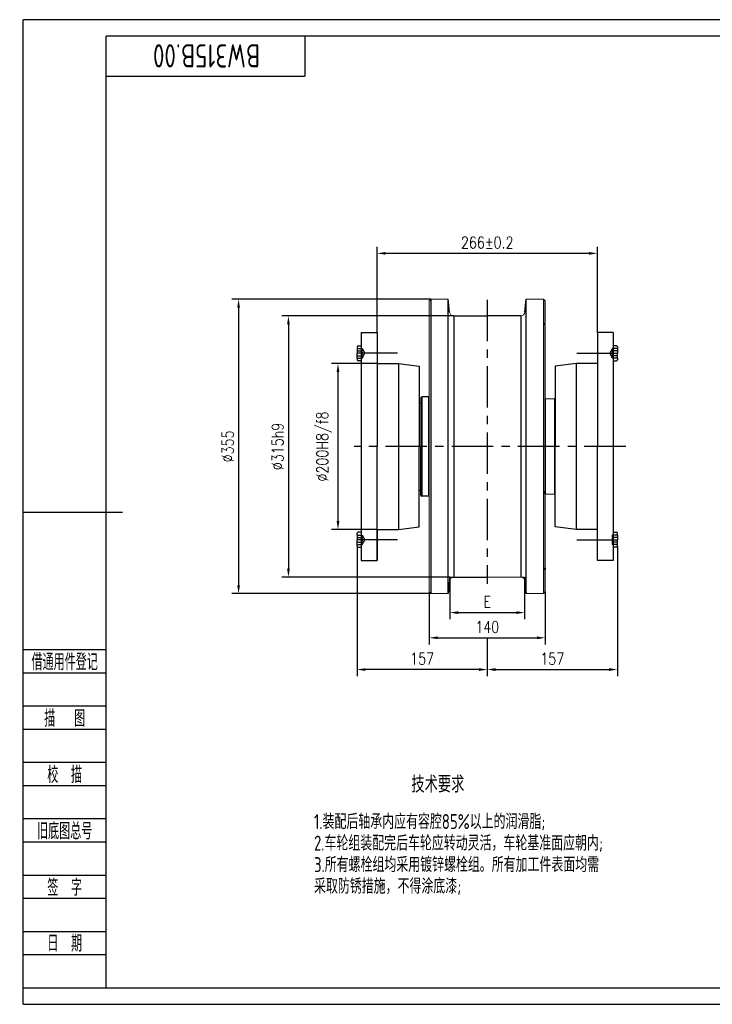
# Model space of a CAD drawing. Header units: millimetres. Extents: x -104 to 1580, y -20 to 1168.
# Tile 1 of 9: x -104 to 732, y -20 to 1168. Entities that reach past the tile are written whole.
import ezdxf
from ezdxf.enums import TextEntityAlignment as Align

# ---------------------------------------------------------------- set-up
doc = ezdxf.new("R2010")
doc.units = ezdxf.units.MM
doc.header["$LTSCALE"] = 40
for name, pattern in [('CENTER', [2, 1.25, -0.25, 0.25, -0.25]), ('DASHED', [0.75, 0.5, -0.25]), ('PHANTOM', [2.5, 1.25, -0.25, 0.25, -0.25, 0.25, -0.25])]:
    doc.linetypes.add(name, pattern=pattern)
for name, color, linetype in [('1轮廓实线层', 7, 'Continuous'), ('2细线层', 4, 'Continuous'), ('3中心线层', 1, 'CENTER'), ('4虚线层', 6, 'DASHED'), ('6文字层', 3, 'Continuous'), ('7标注层', 4, 'Continuous'), ('9双点划线层', 6, 'PHANTOM'), ('图框层', 7, 'Continuous')]:
    doc.layers.add(name, color=color, linetype=linetype)
doc.styles.add('PC_TEXTSTYLE', font='isocp.shx', dxfattribs={"width": 0.8, "bigfont": 'hzfs.shx'})
doc.styles.add('TH_GBDIM', font='romans.shx', dxfattribs={"width": 0.8, "bigfont": 'gbcbig.shx'})
doc.dimstyles.new('TH_GBDIM', dxfattribs={"dimscale": 4, "dimtxt": 3.5, "dimasz": 2.5, "dimexe": 2, "dimexo": 0, "dimgap": 1.5, "dimtad": 1, "dimdec": 0, "dimzin": 12, "dimdsep": 46, "dimtxsty": 'TH_GBDIM', "dimcen": 2.5, "dimclrd": 130, "dimclre": 130, "dimclrt": 3, "dimadec": 0, "dimazin": 0, "dimtfac": 0.714286, "dimtdec": 0, "dimtmove": 0, "dimatfit": 3, "dimfxl": 1, "dimtzin": 0, "dimlwd": -1, "dimlwe": -1, "dimarcsym": 0})

# ---------------------------------------------------------------- blocks, each defined once
blk = doc.blocks.new('*D5')
at = {"layer": '1轮廓实线层', "color": 130}
for p, q in [((415.1, 495.5), (415.1, 444.6)), ((505.1, 495.5), (505.1, 444.6)), ((425.1, 452.6), (495.1, 452.6))]:
    blk.add_line(p, q, dxfattribs=at)
for points in [[(425.1, 454.3), (425.1, 450.9), (415.1, 452.6)], [(495.1, 454.3), (495.1, 450.9), (505.1, 452.6)]]:
    blk.add_solid(points, dxfattribs=at)
at = {"layer": 'Defpoints', "color": 0}
for p in [(415.1, 495.5), (505.1, 495.5), (505.1, 452.6)]:
    blk.add_point(p, dxfattribs=at)
at = {"layer": '1轮廓实线层', "color": 3, "insert": (460.1, 465.6), "char_height": 14, "attachment_point": 5, "style": 'TH_GBDIM'}
blk.add_mtext('{E}{}{}', dxfattribs=at)
blk = doc.blocks.new('*D6')
at = {"layer": '1轮廓实线层', "color": 130}
for p, q in [((390.1, 477.5), (390.1, 414.2)), ((530.1, 477.5), (530.1, 414.2)), ((400.1, 422.2), (520.1, 422.2))]:
    blk.add_line(p, q, dxfattribs=at)
for points in [[(400.1, 423.9), (400.1, 420.6), (390.1, 422.2)], [(520.1, 423.9), (520.1, 420.6), (530.1, 422.2)]]:
    blk.add_solid(points, dxfattribs=at)
at = {"layer": 'Defpoints', "color": 0}
for p in [(390.1, 477.5), (530.1, 477.5), (530.1, 422.2)]:
    blk.add_point(p, dxfattribs=at)
at = {"layer": '1轮廓实线层', "color": 3, "insert": (460.1, 435.2), "char_height": 14, "attachment_point": 5, "style": 'TH_GBDIM'}
blk.add_mtext('140', dxfattribs=at)
blk = doc.blocks.new('*D7')
at = {"layer": '1轮廓实线层', "color": 130}
for p, q in [((617.2, 532.7), (617.2, 375.9)), ((460.1, 422.2), (460.1, 375.9)), ((470.1, 383.9), (607.2, 383.9))]:
    blk.add_line(p, q, dxfattribs=at)
for points in [[(470.1, 385.6), (470.1, 382.2), (460.1, 383.9)], [(607.2, 385.6), (607.2, 382.2), (617.2, 383.9)]]:
    blk.add_solid(points, dxfattribs=at)
at = {"layer": 'Defpoints', "color": 0}
for p in [(617.2, 532.7), (460.1, 422.2), (617.2, 383.9)]:
    blk.add_point(p, dxfattribs=at)
at = {"layer": '1轮廓实线层', "color": 3, "insert": (538.6, 396.9), "char_height": 14, "attachment_point": 5, "style": 'TH_GBDIM'}
blk.add_mtext('157', dxfattribs=at)
blk = doc.blocks.new('*D8')
at = {"layer": '1轮廓实线层', "color": 130}
for p, q in [((303, 532.7), (303, 375.9)), ((460.1, 422.2), (460.1, 375.9)), ((450.1, 383.9), (313, 383.9))]:
    blk.add_line(p, q, dxfattribs=at)
for points in [[(313, 385.6), (313, 382.2), (303, 383.9)], [(450.1, 385.6), (450.1, 382.2), (460.1, 383.9)]]:
    blk.add_solid(points, dxfattribs=at)
at = {"layer": 'Defpoints', "color": 0}
for p in [(303, 532.7), (460.1, 422.2), (303, 383.9)]:
    blk.add_point(p, dxfattribs=at)
at = {"layer": '1轮廓实线层', "color": 3, "insert": (381.5, 396.9), "char_height": 14, "attachment_point": 5, "style": 'TH_GBDIM'}
blk.add_mtext('157', dxfattribs=at)
blk = doc.blocks.new('*D11')
at = {"layer": '1轮廓实线层', "color": 130}
for p, q in [((327.1, 753), (271.9, 753)), ((279.9, 743), (279.9, 563)), ((327.1, 553), (271.9, 553))]:
    blk.add_line(p, q, dxfattribs=at)
for points in [[(278.3, 743), (281.6, 743), (279.9, 753)], [(278.3, 563), (281.6, 563), (279.9, 553)]]:
    blk.add_solid(points, dxfattribs=at)
at = {"layer": 'Defpoints', "color": 0}
for p in [(327.1, 753), (279.9, 553), (327.1, 553)]:
    blk.add_point(p, dxfattribs=at)
at = {"layer": '1轮廓实线层', "color": 3, "insert": (263.3, 653), "char_height": 14, "attachment_point": 5, "rotation": 90, "style": 'TH_GBDIM'}
blk.add_mtext('{%%c200}{}{H8/f8}', dxfattribs=at)
blk = doc.blocks.new('*D12')
at = {"layer": '1轮廓实线层', "color": 130}
for p, q in [((419.6, 810.6), (212.1, 810.6)), ((220.1, 800.6), (220.1, 505.5)), ((415.1, 495.5), (212.1, 495.5))]:
    blk.add_line(p, q, dxfattribs=at)
for points in [[(218.5, 800.6), (221.8, 800.6), (220.1, 810.6)], [(218.5, 505.5), (221.8, 505.5), (220.1, 495.5)]]:
    blk.add_solid(points, dxfattribs=at)
at = {"layer": 'Defpoints', "color": 0}
for p in [(419.6, 810.6), (220.1, 495.5), (415.1, 495.5)]:
    blk.add_point(p, dxfattribs=at)
at = {"layer": '1轮廓实线层', "color": 3, "insert": (207.1, 653.1), "char_height": 14, "attachment_point": 5, "rotation": 90, "style": 'TH_GBDIM'}
blk.add_mtext('{%%c315}{}{h9}', dxfattribs=at)
blk = doc.blocks.new('*D13')
at = {"layer": '1轮廓实线层', "color": 130}
for p, q in [((392.1, 830.6), (151.9, 830.6)), ((159.9, 820.6), (159.9, 485.5)), ((392.1, 475.5), (151.9, 475.5))]:
    blk.add_line(p, q, dxfattribs=at)
for points in [[(158.3, 820.6), (161.6, 820.6), (159.9, 830.6)], [(158.3, 485.5), (161.6, 485.5), (159.9, 475.5)]]:
    blk.add_solid(points, dxfattribs=at)
at = {"layer": 'Defpoints', "color": 0}
for p in [(392.1, 830.6), (159.9, 475.5), (392.1, 475.5)]:
    blk.add_point(p, dxfattribs=at)
at = {"layer": '1轮廓实线层', "color": 3, "insert": (146.9, 653.1), "char_height": 14, "attachment_point": 5, "rotation": 90, "style": 'TH_GBDIM'}
blk.add_mtext('{%%c355}{}{}', dxfattribs=at)
blk = doc.blocks.new('*D14')
at = {"layer": '1轮廓实线层', "color": 130}
for p, q in [((327.1, 790.5), (327.1, 894.1)), ((593.1, 790.5), (593.1, 894.1)), ((337.1, 886.1), (583.1, 886.1))]:
    blk.add_line(p, q, dxfattribs=at)
for points in [[(337.1, 887.7), (337.1, 884.4), (327.1, 886.1)], [(583.1, 887.7), (583.1, 884.4), (593.1, 886.1)]]:
    blk.add_solid(points, dxfattribs=at)
at = {"layer": 'Defpoints', "color": 0}
for p in [(593.1, 886.1), (327.1, 790.5), (593.1, 790.5)]:
    blk.add_point(p, dxfattribs=at)
at = {"layer": '1轮廓实线层', "color": 3, "insert": (460.1, 899.1), "char_height": 14, "attachment_point": 5, "style": 'TH_GBDIM'}
blk.add_mtext('{266}{}{%%p0.2}', dxfattribs=at)
blk = doc.blocks.new('PC_FJL_BLOCK')
at = {"layer": '2细线层'}
for p, q in [((-25, 102), (0, 102)), ((-25, 95), (0, 95)), ((-25, 85), (0, 85)), ((-25, 78), (0, 78)), ((-25, 68), (0, 68)), ((-25, 61), (0, 61)), ((-25, 51), (0, 51)), ((-25, 44), (0, 44)), ((-25, 34), (0, 34)), ((-25, 27), (0, 27)), ((-25, 17), (0, 17)), ((-25, 10), (0, 10)), ((-25, 0), (0, 0))]:
    blk.add_line(p, q, dxfattribs=at)
at = {"layer": '6文字层', "color": 3, "style": 'PC_TEXTSTYLE'}
for s, width, p in [('借通用件登记', 0.667, (-12.5, 98.5)), ('描   图', 0.6667, (-12.5, 81.5)), ('校  描', 0.667, (-12.5, 64.5)), ('旧底图总号', 0.667, (-12.5, 47.5)), ('签  字', 0.667, (-12.5, 30.5)), ('日  期', 0.667, (-12.49, 13.6))]:
    blk.add_text(s, height=5, dxfattribs=dict(at, width=width)).set_placement(p, align=Align.MIDDLE)
at = {"layer": '6文字层', "style": 'PC_TEXTSTYLE'}
for tag, width, p, p2 in [('借通用件登记', 0.671328, (-23.44, 86.36), (-1.25, 86.36)), ('描图', 2.120922, (-23.44, 69.36), (-1.25, 69.36)), ('校图', 2.149976, (-23.75, 52.06), (-1.25, 52.06)), ('旧底图总号', 0.761452, (-22.84, 35.67), (-1.86, 35.67)), ('签字', 2.026939, (-23.14, 18.37), (-1.56, 18.37)), ('日期', 1.89999, (-22.84, 1.37), (-2.17, 1.37))]:
    blk.add_attdef(tag, text='', height=5, dxfattribs=dict(at, width=width)).set_placement(p, p2, align=Align.FIT)
blk = doc.blocks.new('PC_TYDH_BLOCK')
at = {"layer": '2细线层', "linetype": 'Continuous'}
for p in [(60, 0), (0, -12)]:
    blk.add_line(p, (60, -12), dxfattribs=at)
at = {"layer": '6文字层', "style": 'PC_TEXTSTYLE', "width": 1.815486}
blk.add_attdef('图样代号', text='', height=7, rotation=180, dxfattribs=at).set_placement((58.24, -2.4), (2.35, -2.4), align=Align.FIT)

msp = doc.modelspace()

# ---------------------------------------------------------------- linework, layer by layer
at = {"color": 7, "linetype": 'Continuous', "lineweight": 15}
for p, q in [((392.1, 830.6), (390.1, 828.6)), ((390.1, 828.6), (390.1, 653)), ((412.9, 830.6), (392.1, 830.6)), ((507.2, 830.6), (528.1, 830.6)), ((530.1, 828.6), (528.1, 830.6)), ((530.1, 828.6), (530.1, 801.4)), ((530.1, 653), (530.1, 799.9)), ((530.6, 710.5), (530.1, 710)), ((530.1, 710), (530.1, 710)), ((530.6, 710.5), (541.6, 710.5)), ((542.1, 710), (541.6, 710.5)), ((390.1, 477.5), (390.1, 653)), ((530.1, 653), (530.1, 506.1)), ((530.6, 595.5), (530.1, 596)), ((530.1, 596), (530.1, 596)), ((530.6, 595.5), (541.6, 595.5)), ((542.1, 596), (541.6, 595.5)), ((530.1, 504.7), (530.1, 477.5)), ((505.1, 495.5), (460.1, 495.5)), ((392.1, 475.5), (390.1, 477.5)), ((412.9, 475.5), (392.1, 475.5)), ((528.1, 475.5), (507.2, 475.5)), ((530.1, 477.5), (528.1, 475.5))]:
    msp.add_line(p, q, dxfattribs=at)
for p, q in [((392.1, 830.6), (390.1, 828.6)), ((419.6, 810.6), (460.1, 810.6)), ((500.6, 810.6), (460.1, 810.6)), ((308.1, 790.5), (327.1, 790.5)), ((327.1, 790.5), (327.1, 653)), ((612.1, 790.5), (593.1, 790.5)), ((352.8, 753), (378.1, 749.8)), ((378.1, 749.8), (378.1, 653)), ((567.3, 753), (542.1, 749.8)), ((542.1, 749.8), (542.1, 653)), ((380.1, 712), (381.1, 713)), ((389.1, 713), (381.1, 713)), ((390.1, 712), (389.1, 713)), ((378.1, 705.5), (380.1, 705.5)), ((380.1, 712), (380.1, 653)), ((327.1, 515.5), (327.1, 653)), ((378.1, 556.2), (378.1, 653)), ((380.1, 594), (380.1, 653)), ((542.1, 556.2), (542.1, 653)), ((593.1, 515.5), (593.1, 653)), ((378.1, 600.5), (380.1, 600.5)), ((380.1, 594), (381.1, 593)), ((389.1, 593), (381.1, 593)), ((390.1, 594), (389.1, 593)), ((352.8, 553), (378.1, 556.2)), ((567.3, 553), (542.1, 556.2)), ((308.1, 515.5), (327.1, 515.5)), ((612.1, 515.5), (593.1, 515.5)), ((415.1, 495.5), (460.1, 495.5))]:
    msp.add_line(p, q)
for centre, start, end in [((419.6, 815.6), 186, 270), ((500.6, 815.6), 270, 354), ((419.6, 490.5), 90, 174), ((500.6, 490.5), 6, 90)]:
    msp.add_arc(centre, 5, start, end, dxfattribs=at)
at = {"layer": '1轮廓实线层'}
for p, q in [((392.1, 830.6), (392.1, 475.5)), ((414.6, 815.1), (412.9, 830.6)), ((412.9, 475.5), (412.9, 830.6)), ((505.6, 815.1), (507.2, 830.6)), ((507.2, 475.5), (507.2, 830.6)), ((528.1, 830.6), (528.1, 475.5)), ((419.6, 810.6), (419.6, 495.5)), ((500.6, 810.6), (500.6, 495.5)), ((308.1, 790.5), (308.1, 653)), ((593.1, 790.5), (593.1, 653)), ((612.1, 790.5), (612.1, 653)), ((303, 773.3), (303, 765.5)), ((304.2, 774.5), (308.1, 774.5)), ((616, 774.5), (612.1, 774.5)), ((617.2, 773.3), (617.2, 765.5)), ((303, 759.8), (303, 765.5)), ((617.2, 759.8), (617.2, 765.5)), ((303, 759.8), (303, 757.7)), ((308.1, 756.5), (304.2, 756.5)), ((327.1, 753), (352.8, 753)), ((352.8, 753), (352.8, 553)), ((593.1, 753), (567.3, 753)), ((567.3, 753), (567.3, 553)), ((612.1, 756.5), (616, 756.5)), ((617.2, 759.8), (617.2, 757.7)), ((381.1, 713), (381.1, 593)), ((389.1, 713), (389.1, 593)), ((530.6, 595.5), (530.6, 710.5)), ((541.6, 595.5), (541.6, 710.5)), ((308.1, 653), (308.1, 515.5)), ((612.1, 653), (612.1, 515.5)), ((530.1, 596), (530.1, 599)), ((-100, 574), (20, 574)), ((303, 546.2), (303, 548.3)), ((308.1, 549.5), (304.2, 549.5)), ((327.1, 553), (352.8, 553)), ((593.1, 553), (567.3, 553)), ((612.1, 549.5), (616, 549.5)), ((617.2, 546.2), (617.2, 548.3)), ((303, 546.2), (303, 540.5)), ((303, 532.7), (303, 540.5)), ((617.2, 546.2), (617.2, 540.5)), ((617.2, 532.7), (617.2, 540.5)), ((304.2, 531.5), (308.1, 531.5)), ((616, 531.5), (612.1, 531.5)), ((415.1, 495.5), (412.9, 475.5)), ((505.1, 495.5), (507.2, 475.5))]:
    msp.add_line(p, q, dxfattribs=at)
for centre, start, end in [((304.2, 773.3), 90, 180), ((616, 773.3), 360, 90), ((304.2, 757.7), 180, 270), ((616, 757.7), 270, 360), ((304.2, 548.3), 90, 180), ((616, 548.3), 0, 90), ((304.2, 532.7), 180, 270), ((616, 532.7), 270, 0)]:
    msp.add_arc(centre, 1.2, start, end, dxfattribs=at)
at = {"layer": '2细线层'}
for p, q in [((-100, -20), (-100, 1168)), ((1580, 1168), (-100, 1168)), ((-100, -20), (1580, -20))]:
    msp.add_line(p, q, dxfattribs=at)
at = {"layer": '3中心线层'}
for p, q in [((460.1, 830), (460.1, 487.5)), ((351.9, 765.5), (302.9, 765.5)), ((568.2, 765.5), (617.3, 765.5)), ((588.8, 765.5), (615.3, 765.5)), ((627.2, 653), (299.3, 653)), ((308.1, 540.5), (302.9, 540.5)), ((351.9, 540.5), (302.9, 540.5)), ((568.2, 540.5), (617.3, 540.5)), ((610.7, 540.5), (617.3, 540.5))]:
    msp.add_line(p, q, dxfattribs=at)
at = {"layer": '4虚线层'}
for p, q in [((303, 771.2), (309, 771.2)), ((303, 768.4), (309, 768.4)), ((303, 762.6), (309, 762.6)), ((309, 771.2), (312.3, 765.5)), ((309, 759.8), (312.3, 765.5)), ((611.2, 771.2), (607.9, 765.5)), ((611.2, 759.8), (607.9, 765.5)), ((617.2, 771.2), (611.2, 771.2)), ((617.2, 768.4), (611.2, 768.4)), ((617.2, 762.6), (611.2, 762.6)), ((303, 759.8), (309, 759.8)), ((617.2, 759.8), (611.2, 759.8)), ((303, 546.2), (309, 546.2)), ((303, 543.4), (309, 543.4)), ((303, 537.6), (309, 537.6)), ((303, 534.8), (309, 534.8)), ((309, 546.2), (312.3, 540.5)), ((309, 534.8), (312.3, 540.5)), ((617.2, 546.2), (611.2, 546.2)), ((611.2, 546.2), (611.2, 546.2)), ((617.2, 543.4), (611.2, 543.4)), ((617.2, 537.6), (611.2, 537.6)), ((617.2, 534.8), (611.2, 534.8)), ((611.2, 534.8), (611.2, 534.8))]:
    msp.add_line(p, q, dxfattribs=at)
for centre, radius, start, end in [((306.5, 769.8), 2.86, 330, 30), ((300, 765.5), 9.43, 342.3603, 17.6397), ((306.5, 761.2), 2.86, 330, 30), ((620.2, 765.5), 9.43, 162.3603, 197.6397), ((613.7, 769.8), 2.86, 150, 210), ((613.7, 761.2), 2.86, 150, 210), ((306.5, 544.8), 2.86, 330, 30), ((300, 540.5), 9.43, 342.3603, 17.6397), ((306.5, 536.2), 2.86, 330, 30), ((620.2, 540.5), 9.43, 162.3603, 197.6397), ((613.7, 544.8), 2.86, 150, 210), ((613.7, 536.2), 2.86, 150, 210)]:
    msp.add_arc(centre, radius, start, end, dxfattribs=at)
at = {"layer": '7标注层'}
msp.add_point((0, 0), dxfattribs=at)
at = {"layer": '9双点划线层'}
for p, q in [((530.1, 801.4), (528.6, 800.7)), ((528.6, 800.7), (530.1, 799.9)), ((327.1, 553), (327.1, 515.5)), ((530.1, 506.2), (528.6, 505.4)), ((528.6, 505.4), (530.1, 504.7)), ((530.1, 506.2), (530.1, 504.7)), ((530.1, 504.8), (530.1, 506.2))]:
    msp.add_line(p, q, dxfattribs=at)
at = {"layer": '图框层'}
for p, q in [((0, 0), (0, 1148)), ((1560, 1148), (0, 1148)), ((0, 0), (1560, 0))]:
    msp.add_line(p, q, dxfattribs=at)

# ---------------------------------------------------------------- block references
ref = msp.add_blockref('PC_TYDH_BLOCK', (0, 1148), dxfattribs=dict(at, xscale=4, yscale=4, zscale=4))
ref.add_attrib('图样代号', 'BW315B.00', dxfattribs={"layer": '6文字层', "height": 28, "rotation": 180, "style": 'PC_TEXTSTYLE', "width": 0.8}).set_placement((121.2, 1138.4), align=Align.CENTER)
at = {"layer": '图框层', "xscale": 4, "yscale": 4, "zscale": 4}
msp.add_blockref('PC_FJL_BLOCK', (0, 0), dxfattribs=at)

# ---------------------------------------------------------------- texts
at = {"layer": '6文字层', "style": 'PC_TEXTSTYLE', "width": 0.8}
msp.add_text('技术要求', height=20, dxfattribs=at).set_placement((400.5, 255.5), align=Align.TOP_CENTER)
for s, p in [('1.装配后轴承内应有容腔85%以上的润滑脂;', (251, 209.5)), ('2.车轮组装配完后车轮应转动灵活，车轮基准面应朝内;', (251, 183.5)), ('3.所有螺栓组均采用镀锌螺栓组。所有加工件表面均需', (251, 157.5)), ('采取防锈措施，不得涂底漆;', (251, 131.5))]:
    msp.add_text(s, height=18, dxfattribs=at).set_placement(p, align=Align.TOP_LEFT)

# ---------------------------------------------------------------- dimensions: what is measured, and where the dimension line sits
at = {"layer": '1轮廓实线层'}
for base, p1, p2, text, picture, middle in [((593.1, 886.1), (327.1, 790.5), (593.1, 790.5), '{<>}{}{%%p0.2}', '*D14', (460.1, 899.1)), ((505.1, 452.6), (415.1, 495.5), (505.1, 495.5), '{E}{}{}', '*D5', (460.1, 465.6))]:
    dim = msp.add_linear_dim(base=base, p1=p1, p2=p2, text=text, dimstyle='TH_GBDIM', override={"dimgap": 1.5, "dimtad": 1, "dimjust": 0, "dimdec": 0, "dimlfac": 1, "dimse1": 0, "dimse2": 0, "dimsd1": 0, "dimsd2": 0}, dxfattribs=at)
    dim.commit()
    dim.dimension.update_dxf_attribs({"geometry": picture, "text_midpoint": middle})
for base, p1, p2, text, picture, middle in [((159.9, 475.5), (392.1, 830.6), (392.1, 475.5), '{%%c<>}{}{}', '*D13', (146.9, 653.1)), ((220.1, 495.5), (419.6, 810.6), (415.1, 495.5), '{%%c<>}{}{h9}', '*D12', (207.1, 653.1)), ((279.9, 553), (327.1, 753), (327.1, 553), '{%%c<>}{}{H8/f8}', '*D11', (263.3, 653))]:
    dim = msp.add_linear_dim(base=base, p1=p1, p2=p2, angle=90, text=text, dimstyle='TH_GBDIM', override={"dimgap": 1.5, "dimtad": 1, "dimjust": 0, "dimdec": 0, "dimlfac": 1, "dimse1": 0, "dimse2": 0, "dimsd1": 0, "dimsd2": 0}, dxfattribs=at)
    dim.commit()
    dim.dimension.update_dxf_attribs({"geometry": picture, "text_midpoint": middle})
for base, p1, p2, picture, middle in [((303, 383.9), (460.1, 422.2), (303, 532.7), '*D8', (381.5, 396.9)), ((617.2, 383.9), (460.1, 422.2), (617.2, 532.7), '*D7', (538.6, 396.9)), ((530.1, 422.2), (390.1, 477.5), (530.1, 477.5), '*D6', (460.1, 435.2))]:
    dim = msp.add_linear_dim(base=base, p1=p1, p2=p2, dimstyle='TH_GBDIM', dxfattribs=at)
    dim.commit()
    dim.dimension.update_dxf_attribs({"geometry": picture, "text_midpoint": middle})

doc.saveas('drawing.dxf')
